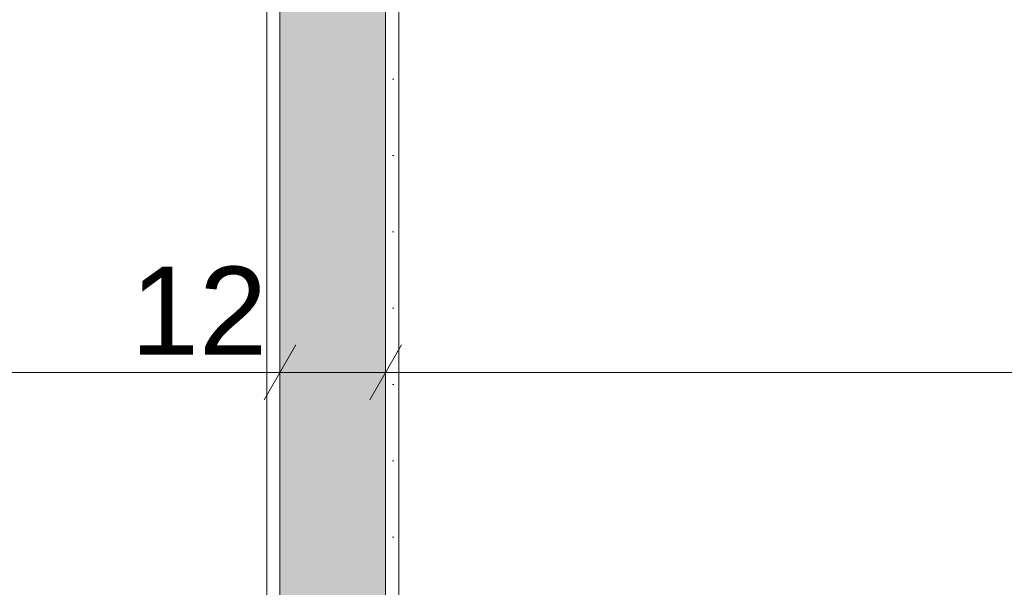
# Model space of a CAD drawing. Extents: x 100 to 2982, y 37 to 2050.
# Tile 119 of 130: x 1829 to 1941, y 1697 to 1762. Entities that reach past the tile are written whole.
import ezdxf
from ezdxf.xclip import XClip

# ---------------------------------------------------------------- set-up
doc = ezdxf.new("R2010")
doc.units = 0
doc.header["$MEASUREMENT"] = 0
doc.header["$XCLIPFRAME"] = 0
for name, color, linetype in [('299-A Wymiary Opisy', 7, 'Continuous'), ('820-G Rysunki Obrazki', 7, 'Continuous'), ('A_ŚCIANY NOŚNE', 7, 'Continuous')]:
    doc.layers.add(name, color=color, linetype=linetype)
doc.styles.add('STYL_AUTOMATYCZNY_7', font='arial.ttf')
pattern_1 = [(0, (-18316.349, -206.5255), (0, 8.660254), [0, -5]), (0, (-18313.849, -202.195), (0, 8.660254), [0, -5])]

# ---------------------------------------------------------------- blocks, each defined once
blk = doc.blocks.new('Rysunek_1_1', base_point=(-18316.35, -206.53))
at = {"layer": 'A_ŚCIANY NOŚNE', "linetype": 'Continuous', "lineweight": 5}
h = blk.add_hatch(dxfattribs=at)
h.set_pattern_fill('Tynk_0001', color=180, style=0, pattern_type=2)
h.set_pattern_definition(pattern_1)
h.paths.add_polyline_path([(1856.8, 1776.01), (1856.8, 1576.01), (1858.3, 1576.01), (1858.3, 1776.01)])
at = {"layer": 'A_ŚCIANY NOŚNE', "linetype": 'Continuous', "lineweight": 13}
blk.add_hatch(color=62, dxfattribs=at).paths.add_polyline_path([(1858.3, 1776.01), (1858.3, 1576.01), (1870.3, 1576.01), (1870.3, 1776.01)])
at = {"layer": 'A_ŚCIANY NOŚNE', "linetype": 'Continuous', "lineweight": 5}
h = blk.add_hatch(dxfattribs=at)
h.set_pattern_fill('Tynk_0001', color=180, style=0, pattern_type=2)
h.set_pattern_definition(pattern_1)
h.paths.add_polyline_path([(1871.8, 1576.01), (1871.8, 1776.01), (1870.3, 1776.01), (1870.3, 1576.01)])
at = {"layer": '299-A Wymiary Opisy', "color": 85, "linetype": 'Continuous', "lineweight": 13, "ltscale": 0.2}
for p, q in [((1858.3, 1717.08), (1858.3, 1726.45)), ((1870.3, 1717.08), (1870.3, 1726.45)), ((1717.8, 1721.76), (1858.3, 1721.76)), ((1858.3, 1721.76), (1870.3, 1721.76)), ((1870.3, 1721.76), (2135.8, 1721.76))]:
    blk.add_line(p, q, dxfattribs=at)
at = {"layer": '299-A Wymiary Opisy', "color": 45, "linetype": 'Continuous', "lineweight": 15, "ltscale": 0.2}
for p, q in [((1860.11, 1724.89), (1856.5, 1718.64)), ((1872.11, 1724.89), (1868.5, 1718.64))]:
    blk.add_line(p, q, dxfattribs=at)
at = {"layer": 'A_ŚCIANY NOŚNE', "color": 67, "linetype": 'Continuous', "lineweight": 13, "ltscale": 0.2}
for p, q in [((1858.3, 1776.01), (1858.3, 1576.01)), ((1870.3, 1576.01), (1870.3, 1776.01))]:
    blk.add_line(p, q, dxfattribs=at)
at = {"layer": 'A_ŚCIANY NOŚNE', "color": 47, "linetype": 'Continuous', "lineweight": 15, "ltscale": 0.2, "flags": 128}
for points in [[(1856.8, 1776.01), (1856.8, 1576.01)], [(1871.8, 1576.01), (1871.8, 1776.01)]]:
    blk.add_lwpolyline(points, dxfattribs=at)
at = {"layer": '299-A Wymiary Opisy', "color": 46, "linetype": 'Continuous', "lineweight": 15, "insert": (1841.32, 1723.76), "char_height": 10, "width": 15.1772, "attachment_point": 7, "style": 'STYL_AUTOMATYCZNY_7'}
blk.add_mtext('\\A1;{\\pql;\\fArial|b0|i0|c0|p38;12}', dxfattribs=at)

msp = doc.modelspace()

# ---------------------------------------------------------------- block references
at = {"layer": '820-G Rysunki Obrazki', "color": 65, "linetype": 'Continuous', "lineweight": 13, "ltscale": 0.2}
ref = msp.add_blockref('Rysunek_1_1', (-18316.35, -206.53), dxfattribs=at)
XClip(ref).set_block_clipping_path([(244.527027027, 75.2081975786), (2570.9054054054, 2024.1891891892)])

doc.saveas('drawing.dxf')
